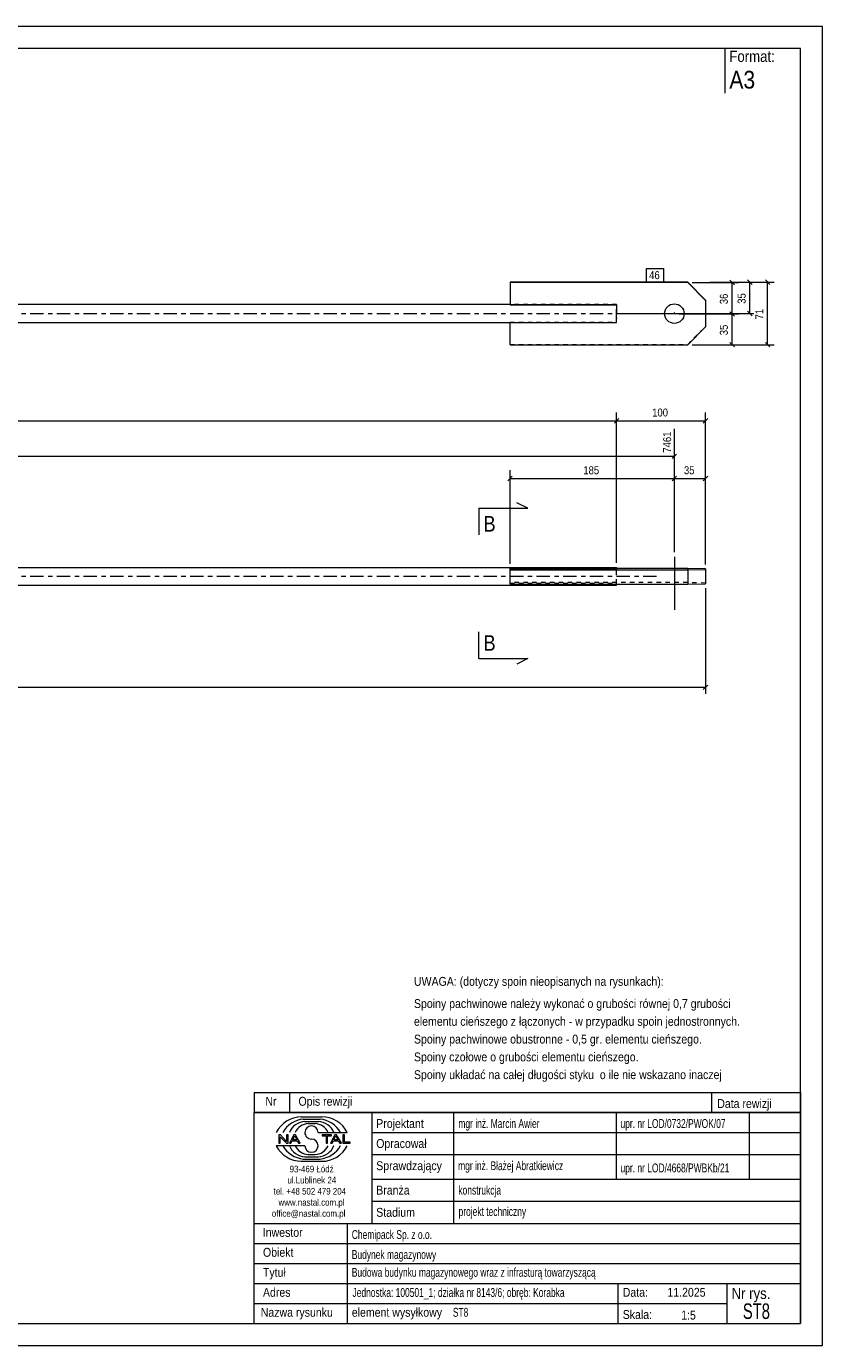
# Model space of a CAD drawing. Header units: millimetres. Extents: x 0 to 420, y 0 to 297.
# Tile 2 of 2: x 241 to 420, y 0 to 297. Entities that reach past the tile are written whole.
import ezdxf

# ---------------------------------------------------------------- set-up
doc = ezdxf.new("R2010")
doc.units = ezdxf.units.MM
for name, pattern in [('XKITLINE00', [0]), ('XKITLINE01', [4, 1, -1, 1, -1]), ('XKITLINE03', [6, 3, -1, 1, -1])]:
    doc.linetypes.add(name, pattern=pattern)
for name, color, linetype, lineweight in [('Arkusz rysunku', 3, 'Continuous', 0), ('Element', 2, 'Continuous', 0), ('Inny typ obiektu', 7, 'Continuous', 0), ('Przekrój', 7, 'Continuous', 0), ('Wymiar', 4, 'Continuous', 0), ('Znak elementu', 2, 'Continuous', 0), ('Śruba', 3, 'Continuous', 0)]:
    doc.layers.add(name, color=color, linetype=linetype, lineweight=lineweight)
doc.styles.add('ARIAL', font='ARIAL.TTF')

msp = doc.modelspace()

# ---------------------------------------------------------------- linework, layer by layer
at = {"layer": 'Arkusz rysunku', "linetype": 'XKITLINE00', "lineweight": 0}
for p, q in [((420, 297), (0, 297)), ((420, 297), (415, 297)), ((420, 0), (420, 297)), ((415, 292), (5, 292)), ((415, 5), (415, 292)), ((5, 5), (415, 5)), ((0, 0), (420, 0))]:
    msp.add_line(p, q, dxfattribs=at)
at = {"layer": 'Element', "linetype": 'XKITLINE00', "lineweight": 0}
for p, q in [((389.62, 239.4), (349.62, 239.4)), ((349.62, 239.4), (349.62, 234.32)), ((389.62, 239.32), (349.62, 239.32)), ((389.62, 239.32), (389.62, 239.4)), ((389.62, 239.4), (393.62, 235.4)), ((393.62, 235.32), (389.62, 239.32)), ((393.62, 235.4), (393.62, 229.33)), ((349.62, 234.36), (205.62, 234.36)), ((349.62, 234.32), (373.62, 234.32)), ((373.62, 234.32), (373.62, 233.47)), ((373.62, 233.47), (373.62, 233.36)), ((373.62, 231.2), (373.62, 233.36)), ((205.62, 230.36), (373.62, 230.36)), ((349.62, 225.33), (349.62, 230.36)), ((349.62, 230.33), (373.62, 230.33)), ((373.62, 230.33), (373.62, 231.2)), ((389.62, 225.33), (393.62, 229.33)), ((349.62, 225.33), (389.62, 225.33)), ((205.62, 175.21), (373.62, 175.21)), ((373.62, 174.76), (349.62, 174.76)), ((349.62, 174.76), (349.62, 174.63)), ((349.62, 174.63), (389.62, 174.63)), ((349.62, 171.44), (349.62, 174.63)), ((373.62, 175.21), (373.62, 174.78)), ((389.62, 174.97), (373.62, 174.97)), ((373.62, 174.76), (373.62, 174.78)), ((393.62, 174.88), (389.62, 174.97)), ((389.62, 174.63), (393.62, 174.73)), ((389.62, 174.63), (389.62, 171.44)), ((393.62, 174.73), (393.62, 174.88)), ((393.62, 174.73), (393.62, 171.53)), ((205.62, 171.21), (373.62, 171.21)), ((349.62, 171.44), (389.62, 171.44)), ((373.62, 171.21), (373.62, 171.44)), ((389.62, 171.44), (393.62, 171.53))]:
    msp.add_line(p, q, dxfattribs=at)
at = {"layer": 'Element', "linetype": 'XKITLINE03', "lineweight": 0}
for p, q in [((205.62, 232.36), (383.62, 232.36)), ((205.62, 173.21), (383.62, 173.21))]:
    msp.add_line(p, q, dxfattribs=at)
at = {"layer": 'Element', "linetype": 'XKITLINE01', "lineweight": 0}
for p, q in [((349.62, 234.4), (373.62, 234.4)), ((373.62, 234.36), (349.62, 234.36)), ((373.62, 234.32), (373.62, 234.4)), ((373.62, 234.4), (373.62, 234.32)), ((373.62, 234.36), (373.62, 233.47)), ((373.62, 233.47), (373.62, 231.2)), ((349.62, 230.36), (349.62, 230.4)), ((349.62, 230.4), (373.62, 230.4)), ((349.62, 230.36), (349.62, 230.4)), ((373.62, 230.63), (373.62, 231.2)), ((373.62, 230.36), (373.62, 231.2)), ((389.62, 225.41), (393.62, 229.4)), ((349.62, 225.41), (389.62, 225.41)), ((389.62, 225.33), (389.62, 225.41)), ((373.62, 174.97), (349.62, 174.97)), ((349.62, 174.97), (349.62, 174.85)), ((349.62, 174.63), (349.62, 174.97)), ((349.62, 174.85), (373.62, 174.85)), ((373.62, 171.44), (373.62, 174.94)), ((373.62, 174.78), (373.62, 174.85)), ((373.62, 171.56), (373.62, 174.85)), ((389.62, 174.63), (389.62, 174.97)), ((393.62, 174.88), (393.62, 174.73)), ((389.62, 171.77), (349.62, 171.77)), ((349.62, 171.65), (373.62, 171.65)), ((349.62, 171.56), (373.62, 171.56)), ((393.62, 171.68), (389.62, 171.77))]:
    msp.add_line(p, q, dxfattribs=at)
at = {"layer": 'Inny typ obiektu', "linetype": 'XKITLINE00', "lineweight": 0}
for p, q in [((398, 292), (398, 282)), ((292, 57), (292, 52.5)), ((292, 57), (415, 57)), ((300, 57), (300, 52.5)), ((395, 57), (395, 52.5)), ((415, 57), (415, 52.5)), ((415, 52.5), (292, 52.5)), ((292, 5), (292, 52.5)), ((292, 52.5), (415, 52.5)), ((302.62, 51.49), (307.23, 51.5)), ((303.07, 50.99), (306.86, 51)), ((303.46, 50.49), (306.45, 50.49)), ((318.5, 52.5), (318.5, 27.5)), ((337, 27.5), (337, 52.5)), ((373.5, 52.5), (373.5, 37.5)), ((403.5, 52.5), (403.5, 37.5)), ((415, 52.5), (415, 5)), ((304.2, 49.98), (305.73, 49.99)), ((306.42, 47.99), (312.98, 47.99)), ((318.5, 48), (415, 48)), ((303.43, 45.01), (297, 45.01)), ((297.93, 47.44), (297.57, 47.44)), ((297.57, 47.44), (297.57, 45.56)), ((297.57, 45.56), (297.9, 45.56)), ((297.9, 47.04), (299.29, 45.56)), ((297.9, 45.56), (297.9, 47.04)), ((299.31, 45.96), (297.93, 47.44)), ((299.29, 45.56), (299.65, 45.56)), ((299.65, 47.44), (299.31, 47.44)), ((299.31, 47.44), (299.31, 45.96)), ((299.65, 45.56), (299.65, 47.44)), ((300.96, 47.44), (299.94, 45.56)), ((299.94, 45.56), (300.31, 45.56)), ((300.31, 45.56), (300.61, 46.13)), ((300.61, 46.13), (301.71, 46.13)), ((300.71, 46.33), (301.14, 47.24)), ((301.6, 46.33), (300.71, 46.33)), ((301.33, 47.44), (300.96, 47.44)), ((301.14, 47.24), (301.6, 46.33)), ((302.41, 45.56), (301.33, 47.44)), ((301.71, 46.13), (302.02, 45.56)), ((302.02, 45.56), (302.41, 45.56)), ((309.43, 47.44), (307.34, 47.44)), ((307.34, 47.44), (307.34, 47.22)), ((307.34, 47.22), (308.21, 47.22)), ((308.21, 47.22), (308.21, 45.56)), ((308.21, 45.56), (308.56, 45.56)), ((308.56, 45.56), (308.56, 47.22)), ((308.56, 47.22), (309.43, 47.22)), ((310.21, 47.44), (309.2, 45.56)), ((309.2, 45.56), (309.57, 45.56)), ((309.43, 47.22), (309.43, 47.44)), ((309.57, 45.56), (309.86, 46.13)), ((309.86, 46.13), (310.96, 46.13)), ((309.96, 46.33), (310.39, 47.24)), ((310.86, 46.33), (309.96, 46.33)), ((310.59, 47.44), (310.21, 47.44)), ((310.4, 47.24), (310.39, 47.24)), ((310.4, 47.24), (310.86, 46.33)), ((311.67, 45.56), (310.59, 47.44)), ((310.96, 46.13), (311.27, 45.56)), ((311.27, 45.56), (311.67, 45.56)), ((312.36, 47.44), (312.01, 47.44)), ((312.01, 47.44), (312.01, 45.56)), ((312.01, 45.56), (313.66, 45.56)), ((312.36, 45.78), (312.36, 47.44)), ((313.66, 45.78), (312.36, 45.78)), ((313.66, 45.56), (313.66, 45.78)), ((303.07, 42.01), (306.86, 42)), ((303.46, 42.51), (306.45, 42.51)), ((304.2, 43.02), (305.73, 43.01)), ((318.5, 43), (415, 43)), ((302.62, 41.51), (307.23, 41.5)), ((318.5, 37.5), (415, 37.5)), ((318.5, 32.5), (415, 32.5)), ((292, 27.5), (415, 27.5)), ((313, 5), (313, 27.5)), ((292, 23), (415, 23)), ((292, 18.5), (415, 18.5)), ((292, 14), (415, 14)), ((374, 5), (374, 14)), ((398.5, 5), (398.5, 14)), ((292, 9.5), (398.5, 9.5)), ((292, 5), (415, 5))]:
    msp.add_line(p, q, dxfattribs=at)
for centre, radius, start, end in [((302.72, 45.08), 6.42, 90.8317, 153.0136), ((303.67, 45), 6.02, 95.7347, 150.2266), ((306.22, 46.41), 4.08, 22.7023, 86.7527), ((306.24, 44.98), 6.04, 29.8256, 84.1252), ((307.25, 45.07), 6.43, 27.0191, 90.199), ((303.7, 46.42), 4.07, 93.3428, 157.3393), ((304.33, 46.6), 3.38, 92.229, 155.8008), ((304.92, 47.99), 1.49, 0.0741, 179.9259), ((304.92, 47.99), 1.49, 179.9259, 270), ((305.59, 46.6), 3.39, 24.2351, 87.5913), ((302.72, 47.92), 6.42, 206.9864, 269.1683), ((303.67, 48), 6.02, 209.7734, 264.2653), ((303.7, 46.58), 4.07, 202.6607, 266.6572), ((304.33, 46.4), 3.38, 204.1992, 267.771), ((304.92, 45.01), 1.49, 180.0741, 359.9259), ((304.92, 45), 1.49, 0.0741, 90), ((305.59, 46.4), 3.39, 272.4087, 335.7649), ((306.22, 46.59), 4.08, 273.2473, 337.2977), ((306.24, 48.02), 6.04, 275.8748, 330.1744), ((307.25, 47.93), 6.43, 269.801, 332.9809)]:
    msp.add_arc(centre, radius, start, end, dxfattribs=at)
at = {"layer": 'Przekrój', "linetype": 'XKITLINE00', "lineweight": 0}
for p, q in [((342.62, 188.52), (342.62, 182.52)), ((342.62, 188.52), (348.62, 188.52)), ((348.62, 188.52), (353.62, 188.52)), ((353.62, 188.52), (351.12, 189.77)), ((342.62, 154.69), (342.62, 160.69)), ((342.62, 154.69), (348.62, 154.69)), ((348.62, 154.69), (353.62, 154.69)), ((353.62, 154.69), (351.12, 153.44))]:
    msp.add_line(p, q, dxfattribs=at)
at = {"layer": 'Wymiar', "linetype": 'XKITLINE00', "lineweight": 0}
for p, q in [((390.62, 239.32), (401.06, 239.32)), ((394.62, 239.4), (409.06, 239.4)), ((394.62, 239.4), (405.06, 239.4)), ((399.11, 239.83), (400.13, 238.81)), ((399.62, 232.26), (399.62, 239.32)), ((403.11, 239.91), (404.13, 238.89)), ((403.62, 232.36), (403.62, 239.4)), ((407.11, 239.91), (408.13, 238.89)), ((407.62, 225.33), (407.62, 239.4)), ((374.62, 232.36), (404.5, 232.36)), ((387.62, 232.26), (401.06, 232.26)), ((387.62, 232.26), (401.06, 232.26)), ((399.11, 232.77), (400.13, 231.75)), ((399.11, 232.77), (400.13, 231.75)), ((399.62, 225.33), (399.62, 232.26)), ((403.11, 232.87), (404.13, 231.85)), ((399.11, 225.84), (400.13, 224.82)), ((407.11, 225.84), (408.13, 224.82)), ((390.62, 225.33), (401.06, 225.33)), ((394.62, 225.33), (409.06, 225.33)), ((36.62, 208.21), (373.62, 208.21)), ((374.13, 208.72), (373.11, 207.7)), ((374.13, 208.72), (373.11, 207.7)), ((373.62, 176.21), (373.62, 210.07)), ((373.62, 176.21), (373.62, 210.07)), ((373.62, 208.21), (393.62, 208.21)), ((394.13, 208.72), (393.11, 207.7)), ((393.62, 175.88), (393.62, 210.07)), ((386.62, 178.6), (386.62, 206.37)), ((36.62, 200.21), (386.62, 200.21)), ((387.13, 200.72), (386.11, 199.7)), ((349.62, 175.97), (349.62, 197.07)), ((386.62, 178.6), (386.62, 197.07)), ((386.62, 178.6), (386.62, 197.07)), ((393.62, 175.88), (393.62, 197.07)), ((350.13, 195.72), (349.11, 194.7)), ((349.62, 195.21), (386.62, 195.21)), ((387.13, 195.72), (386.11, 194.7)), ((387.13, 195.72), (386.11, 194.7)), ((386.62, 195.21), (393.62, 195.21)), ((394.13, 195.72), (393.11, 194.7)), ((393.62, 170.53), (393.62, 146.77)), ((394.13, 148.72), (393.11, 147.7)), ((16.62, 148.21), (393.62, 148.21))]:
    msp.add_line(p, q, dxfattribs=at)
at = {"layer": 'Znak elementu', "linetype": 'XKITLINE00', "lineweight": 0}
for p, q in [((380.35, 242.5), (384.22, 242.5)), ((380.35, 239.5), (380.35, 242.5)), ((384.22, 239.5), (384.22, 242.5)), ((380.35, 239.5), (384.22, 239.5))]:
    msp.add_line(p, q, dxfattribs=at)
at = {"layer": 'Śruba', "linetype": 'XKITLINE00', "lineweight": 0}
for p, q in [((386.62, 232.26), (386.62, 232.55)), ((386.62, 177.6), (386.62, 165.61))]:
    msp.add_line(p, q, dxfattribs=at)
msp.add_circle((386.62, 232.33), 2.2, dxfattribs=at)

# ---------------------------------------------------------------- texts
at = {"layer": 'Inny typ obiektu', "style": 'ARIAL'}
for s, height, width, p in [('Format:', 2.5, 0.85, (399, 289)), ('A3', 4, 0.85, (399, 283)), ('UWAGA: (dotyczy spoin nieopisanych na rysunkach):', 2, 0.85, (328, 81)), ('Spoiny pachwinowe należy wykonać o grubości równej 0,7 grubości', 2, 0.85, (328, 76)), ('elementu cieńszego z łączonych - w przypadku spoin jednostronnych.', 2, 0.85, (328, 72)), ('Spoiny pachwinowe obustronne - 0,5 gr. elementu cieńszego.', 2, 0.85, (328, 68)), ('Spoiny czołowe o grubości elementu cieńszego.', 2, 0.85, (328, 64)), ('Spoiny układać na całej długości styku  o ile nie wskazano inaczej', 2, 0.85, (328, 60)), ('Nr', 2, 0.85, (294.54, 54)), ('Opis rewizji', 2, 0.85, (302, 54)), ('Data rewizji', 2, 0.85, (396.28, 53.5)), ('Projektant', 2, 0.85, (319.5, 49)), ('mgr inż. Marcin Awier', 2, 0.68, (338, 49)), ('upr. nr LOD/0732/PWOK/07', 2, 0.68, (374.5, 49)), ('Opracował', 2, 0.85, (319.5, 44.5)), ('Sprawdzający', 2, 0.85, (319.5, 39.5)), ('mgr inż. Błażej Abratkiewicz', 2, 0.68, (337.94, 39.5)), ('93-469 Łódź', 1.5, 0.85, (300, 39)), ('upr. nr LOD/4668/PWBKb/21', 2, 0.68, (374.5, 39)), ('ul.Lublinek 24', 1.5, 0.85, (299.5, 36.5)), ('Branża', 2, 0.85, (319.5, 34)), ('konstrukcja', 2, 0.68, (338, 34)), ('tel. +48 502 479 204', 1.5, 0.85, (296.41, 34)), ('www.nastal.com.pl', 1.5, 0.85, (297.5, 31.5)), ('office@nastal.com.pl', 1.5, 0.85, (296, 29)), ('Stadium', 2, 0.85, (319.5, 29)), ('projekt techniczny', 2, 0.68, (338.04, 29.19)), ('Inwestor', 2, 0.85, (293.96, 24.5)), ('Chemipack Sp. z o.o.', 2, 0.68, (314, 24)), ('Obiekt', 2, 0.85, (294, 20)), ('Budynek magazynowy', 2, 0.68, (314, 19.5)), ('Tytuł', 2, 0.85, (294, 15.5)), ('Budowa budynku magazynowego wraz z infrasturą towarzyszącą', 2, 0.68, (314, 15.5)), ('Adres', 2, 0.85, (294, 11)), ('Jednostka: 100501_1; działka nr 8143/6; obręb: Korabka', 2, 0.68, (314.16, 10.96)), ('Data:', 2, 0.85, (375, 11)), ('11.2025', 2, 0.85, (385.06, 11)), ('Nr rys.', 2.5, 0.85, (399.5, 10.5)), ('ST8', 3.5, 0.68, (402.04, 6)), ('Nazwa rysunku', 2, 0.85, (293.5, 6.5)), ('element wysyłkowy', 2, 0.85, (314, 6.5)), ('ST8', 2, 0.68, (336.75, 6.5)), ('Skala:', 2, 0.85, (375, 6)), ('1:5', 2, 0.85, (388.16, 5.85))]:
    msp.add_text(s, height=height, dxfattribs=dict(at, width=width)).set_placement(p)
at = {"layer": 'Przekrój', "style": 'ARIAL', "width": 0.85}
for p in [(343.62, 183.27), (343.62, 156.44)]:
    msp.add_text('B', height=3.5, dxfattribs=at).set_placement(p)
at = {"layer": 'Wymiar', "style": 'ARIAL', "width": 0.85}
for s, p in [('36', (398.66, 234.45)), ('35', (402.66, 234.55)), ('71', (406.66, 231.03)), ('35', (398.66, 227.46)), ('7461', (385.9, 201.03))]:
    msp.add_text(s, height=1.8, rotation=90.0002, dxfattribs=at).set_placement(p)
for s, p in [('100', (381.62, 209.17)), ('185', (366.12, 196.17)), ('35', (388.78, 196.17))]:
    msp.add_text(s, height=1.8, dxfattribs=at).set_placement(p)
at = {"layer": 'Znak elementu', "style": 'ARIAL', "width": 0.85}
msp.add_text('46', height=1.8, dxfattribs=at).set_placement((380.95, 240.1))

doc.saveas('drawing.dxf')
